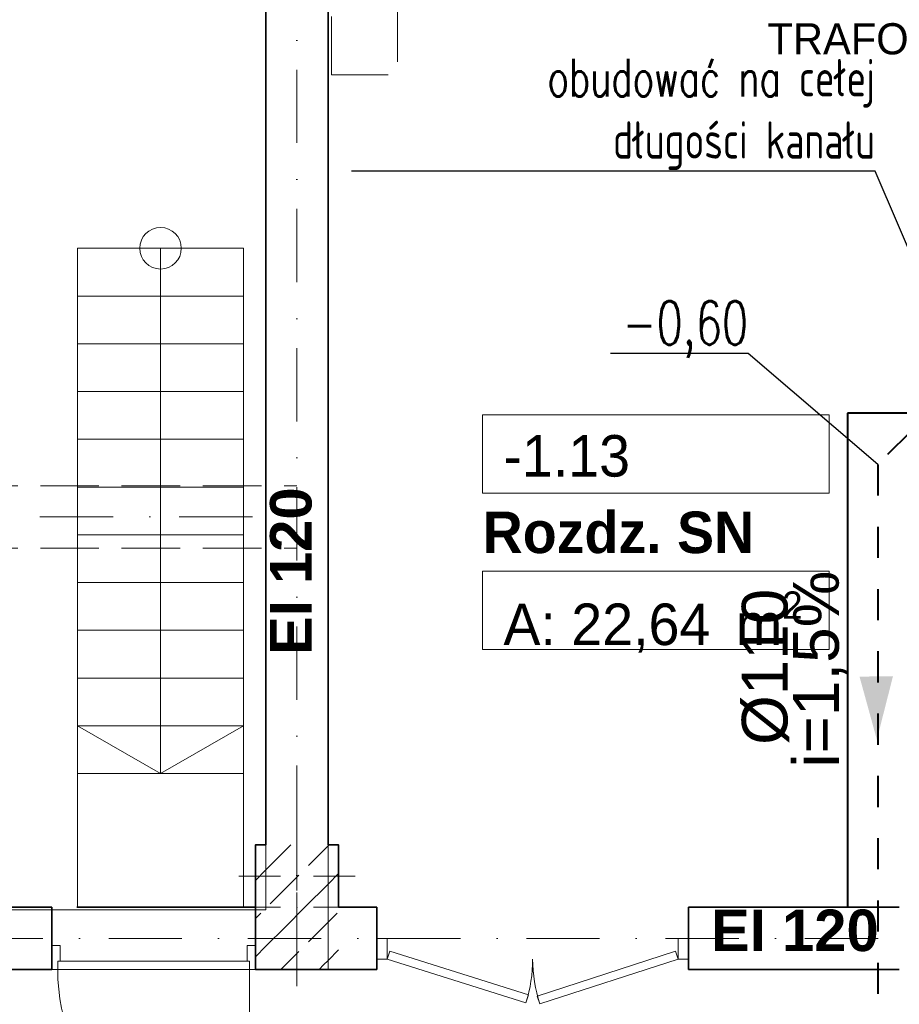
# Model space of a CAD drawing. Header units: millimetres. Extents: x -34676 to 172266, y 39940 to 476087.
# Tile 13 of 256: x -5830 to -1595, y 245973 to 250716. Entities that reach past the tile are written whole.
import ezdxf
from ezdxf import colors
from ezdxf.entities.mleader import LeaderData, LeaderLine
from ezdxf.lldxf.tags import DXFTag
from ezdxf.math import Vec2, Vec3

# ---------------------------------------------------------------- set-up
doc = ezdxf.new("R2010")
doc.units = ezdxf.units.MM
doc.header["$MEASUREMENT"] = 0
for name, pattern in [('DASHED', [2, 1, -1]), ('Krawędzie ukryte', [3.912222, 2.822222, -1.09]), ('Kropki i Kreski', [6.702778, 3.527778, -1.763889, 0, -1.411111])]:
    doc.linetypes.add(name, pattern=pattern)
for name, color, linetype in [('#IS_opisy', 7, 'Continuous'), ('#podkład', 252, 'Continuous'), ('- strefy pomieszczeń', 7, 'Continuous'), ('Drzwi Archicad', 7, 'Continuous'), ('IS_Text_Pion_Wodociag', 7, 'Continuous'), ('Konstrukcja - Belki', 7, 'Continuous'), ('Konstrukcja - Schody', 7, 'Continuous'), ('Konstrukcja - Siatka mod', 7, 'Continuous'), ('Konstrukcja - Stropy', 7, 'Continuous'), ('Konstrukcja - Słupy', 7, 'Continuous'), ('Konstrukcja - Ściany nośne wew..P', 7, 'Continuous'), ('Opisy - Tekst', 7, 'Continuous'), ('WEZLY', 7, 'Continuous'), ('z JAN', 7, 'Continuous')]:
    doc.layers.add(name, color=color, linetype=linetype)
doc.layers.add('#ks', color=34, linetype='Continuous', lineweight=30)
doc.styles.get("Standard").update_dxf_attribs({"font": 'arial.ttf'})
doc.styles.add('STYL_AUTOMATYCZNY_6', font='txt')
doc.styles.add('STYL_AUTOMATYCZNY_7', font='txt')
doc.styles.add('STYL_AUTOMATYCZNY_9', font='txt')
tags = doc.linetypes.add('SOLID', pattern=[10, 10, 0]).pattern_tags.tags
tags[6:7] = [DXFTag(74, 4), DXFTag(75, 0), DXFTag(340, '0'), DXFTag(46, 0.0), DXFTag(50, 0.0), DXFTag(44, 0.0), DXFTag(45, 0.0)]
tags[4:5] = [DXFTag(74, 4), DXFTag(75, 0), DXFTag(340, '0'), DXFTag(46, 0.0), DXFTag(50, 0.0), DXFTag(44, 0.0), DXFTag(45, 0.0)]
pattern_1 = [(45, (-208051.03, 747718.2), (-183.84776, 183.84776), []), (45, (-208142.95, 747810.13), (-183.84776, 183.84776), [195, -65])]

# ---------------------------------------------------------------- blocks, each defined once
blk = doc.blocks.new('SDFGHB')
at = {"layer": 'Konstrukcja - Słupy', "linetype": 'Continuous', "lineweight": 25}
h = blk.add_hatch(dxfattribs=at)
h.set_pattern_fill('Beton_zbrojony_0001', color=252, style=0, pattern_type=2)
h.set_pattern_definition(pattern_1)
h.paths.add_polyline_path([(40377.6, 466740.5), (40327.6, 466740.5), (40327.6, 466440.5), (40377.6, 466440.5)])
h = blk.add_hatch(dxfattribs=at)
h.set_pattern_fill('Beton_zbrojony_0001', color=252, style=0, pattern_type=2)
h.set_pattern_definition(pattern_1)
h.paths.add_polyline_path([(40377.6, 466740.5), (40327.6, 466740.5), (40327.6, 466440.5), (40377.6, 466440.5)])
h = blk.add_hatch(dxfattribs=at)
h.set_pattern_fill('Beton_zbrojony_0001', color=252, style=0, pattern_type=2)
h.set_pattern_definition(pattern_1)
h.paths.add_polyline_path([(40377.6, 466440.5), (40677.6, 466440.5), (40677.6, 466740.5), (40377.6, 466740.5)])
h = blk.add_hatch(dxfattribs=at)
h.set_pattern_fill('Beton_zbrojony_0001', color=252, style=0, pattern_type=2)
h.set_pattern_definition(pattern_1)
h.paths.add_polyline_path([(40377.6, 466440.5), (40677.6, 466440.5), (40677.6, 466740.5), (40377.6, 466740.5)])
h = blk.add_hatch(dxfattribs=at)
h.set_pattern_fill('Beton_zbrojony_0001', color=252, style=0, pattern_type=2)
h.set_pattern_definition(pattern_1)
h.paths.add_polyline_path([(40727.6, 466740.5), (40677.6, 466740.5), (40677.6, 466440.5), (40727.6, 466440.5)])
h = blk.add_hatch(dxfattribs=at)
h.set_pattern_fill('Beton_zbrojony_0001', color=252, style=0, pattern_type=2)
h.set_pattern_definition(pattern_1)
h.paths.add_polyline_path([(40677.6, 466440.5), (40727.6, 466440.5), (40727.6, 466740.5), (40677.6, 466740.5)])
h = blk.add_hatch(dxfattribs=at)
h.set_pattern_fill('Beton_zbrojony_0001', color=252, style=0, pattern_type=2)
h.set_pattern_definition(pattern_1)
h.paths.add_polyline_path([(40377.6, 466440.5), (40327.6, 466440.5), (40327.6, 466140.5), (40377.6, 466140.5)])
h = blk.add_hatch(dxfattribs=at)
h.set_pattern_fill('Beton_zbrojony_0001', color=252, style=0, pattern_type=2)
h.set_pattern_definition(pattern_1)
h.paths.add_polyline_path([(40677.6, 466440.5), (40377.6, 466440.5), (40677.5, 466140.5), (40677.6, 466140.5)])
h = blk.add_hatch(dxfattribs=at)
h.set_pattern_fill('Beton_zbrojony_0001', color=252, style=0, pattern_type=2)
h.set_pattern_definition(pattern_1)
h.paths.add_polyline_path([(40677.5, 466140.5), (40377.6, 466440.5), (40377.6, 466140.5)])
h = blk.add_hatch(dxfattribs=at)
h.set_pattern_fill('Beton_zbrojony_0001', color=252, style=0, pattern_type=2)
h.set_pattern_definition(pattern_1)
h.paths.add_polyline_path([(40677.6, 466440.5), (40677.6, 466140.5), (40727.6, 466140.5), (40727.6, 466440.5)])
at = {"layer": '- strefy pomieszczeń', "color": 252, "linetype": 'Continuous', "lineweight": 13, "ltscale": 100}
for p, q in [((41421.5, 468811.3), (43090.6, 468811.3)), ((41421.5, 468434.8), (41421.5, 468811.3)), ((43090.6, 468811.3), (43090.6, 468434.8)), ((43090.6, 468434.8), (41421.5, 468434.8)), ((41421.5, 468058.4), (43090.6, 468058.4)), ((41421.5, 467681.9), (41421.5, 468058.4)), ((43090.6, 468058.4), (43090.6, 467681.9)), ((43090.6, 467681.9), (41421.5, 467681.9))]:
    blk.add_line(p, q, dxfattribs=at)
at = {"color": 252, "linetype": 'Continuous', "lineweight": 35, "ltscale": 100, "flags": 128}
for points in [[(40327.6, 466440.5), (39468.4, 466440.5)], [(40327.6, 466140.5), (40327.6, 466440.5)]]:
    blk.add_lwpolyline(points, dxfattribs=at)
at = {"layer": 'Drzwi Archicad', "color": 252, "linetype": 'Continuous', "lineweight": 35, "ltscale": 100}
for p, q in [((39347.6, 466255.5), (39347.6, 466440.5)), ((40327.6, 466255.5), (40327.6, 466440.5)), ((39347.6, 466140.5), (39347.6, 466255.5)), ((39347.6, 466140.5), (39347.6, 466255.5)), ((40327.6, 466140.5), (40327.6, 466255.5)), ((40327.6, 466140.5), (40327.6, 466255.5))]:
    blk.add_line(p, q, dxfattribs=at)
at = {"layer": 'Drzwi Archicad', "color": 252, "linetype": 'Continuous', "lineweight": 13, "ltscale": 100}
for p, q in [((40912.3, 466290.5), (40962.3, 466290.5)), ((40962.3, 466290.5), (40962.3, 466190.5)), ((42412.3, 466290.5), (42362.3, 466290.5)), ((42362.3, 466290.5), (42362.3, 466190.5)), ((39347.6, 466140.5), (39347.6, 466255.5)), ((39347.6, 466255.5), (39387.6, 466255.5)), ((39387.6, 466255.5), (39387.6, 466180.5)), ((40287.6, 466180.5), (40287.6, 466255.5)), ((40287.6, 466255.5), (40327.6, 466255.5)), ((40327.6, 466255.5), (40327.6, 466140.5)), ((40974.4, 466228.6), (40962.3, 466190.5)), ((41642, 466018.4), (40974.4, 466228.6)), ((41684.2, 466012.4), (42350, 466228.5)), ((42350, 466228.5), (42362.3, 466190.5)), ((39387.6, 466180.5), (39375.6, 466180.5)), ((39375.6, 466180.5), (39375.6, 466140.5)), ((40299.6, 466180.5), (39375.6, 466180.5)), ((39375.6, 466180.5), (39375.6, 466140.5)), ((40299.6, 466180.5), (40287.6, 466180.5)), ((40299.6, 466140.5), (40299.6, 466180.5)), ((40299.6, 466140.5), (40299.6, 466180.5)), ((40912.3, 466190.5), (40962.3, 466190.5)), ((40962.3, 466190.5), (41630, 465980.2)), ((42362.3, 466190.5), (41696.5, 465974.4)), ((42412.3, 466190.5), (42362.3, 466190.5)), ((39375.6, 466140.5), (39347.6, 466140.5)), ((39375.6, 466140.5), (40299.6, 466140.5)), ((40299.6, 466140.5), (40299.6, 465216.5)), ((40327.6, 466140.5), (40299.6, 466140.5)), ((41630, 465980.2), (41642, 466018.4)), ((41696.5, 465974.4), (41684.2, 466012.4))]:
    blk.add_line(p, q, dxfattribs=at)
for centre, radius, start, end in [((40962.3, 466190.5), 700, 342.5203, 0), ((42362.3, 466190.5), 700, 180, 197.9801), ((40299.6, 466140.5), 924, 180, 270)]:
    blk.add_arc(centre, radius, start, end, dxfattribs=at)
at = {"layer": 'Konstrukcja - Belki', "color": 252, "linetype": 'Krawędzie ukryte', "lineweight": 13, "ltscale": 100}
for p, q in [((34597.4, 468470.5), (40527.6, 468470.5)), ((40527.6, 468170.5), (40527.6, 468470.5)), ((34597.4, 468170.5), (40527.6, 468170.5))]:
    blk.add_line(p, q, dxfattribs=at)
at = {"layer": 'Konstrukcja - Belki', "color": 252, "linetype": 'Kropki i Kreski', "lineweight": 13, "ltscale": 100}
blk.add_line((34597.4, 468320.5), (40527.6, 468320.5), dxfattribs=at)
at = {"layer": 'Konstrukcja - Schody', "color": 252, "linetype": 'Continuous', "lineweight": 13, "ltscale": 100}
for p, q in [((39470.7, 469614.3), (39470.7, 467084.3)), ((40270.7, 469614.3), (39470.7, 469614.3)), ((40270.7, 469614.3), (39470.7, 469614.3)), ((39870.7, 469614.3), (39870.7, 467084.3)), ((40270.7, 469614.3), (40270.7, 467084.3)), ((40270.7, 469384.3), (39470.7, 469384.3)), ((40270.7, 469154.3), (39470.7, 469154.3)), ((40270.7, 468924.3), (39470.7, 468924.3)), ((40270.7, 468694.3), (39470.7, 468694.3)), ((40270.7, 468464.3), (39470.7, 468464.3)), ((40270.7, 468234.3), (39470.7, 468234.3)), ((40270.7, 468004.3), (39470.7, 468004.3)), ((40270.7, 467774.3), (39470.7, 467774.3)), ((40270.7, 467544.3), (39470.7, 467544.3)), ((40270.7, 467314.3), (39470.7, 467314.3)), ((39870.7, 467084.3), (39470.7, 467314.3)), ((39870.7, 467084.3), (40270.7, 467314.3)), ((40270.7, 467084.3), (39470.7, 467084.3)), ((40270.7, 467084.3), (39470.7, 467084.3))]:
    blk.add_line(p, q, dxfattribs=at)
blk.add_circle((39870.7, 469614.3), 100, dxfattribs=at)
at = {"layer": 'Konstrukcja - Siatka mod', "color": 252, "linetype": 'Kropki i Kreski', "lineweight": 13, "ltscale": 100}
for p, q in [((40527.6, 474496.4), (40527.6, 457531.6)), ((20180, 466290.5), (49624.6, 466290.5))]:
    blk.add_line(p, q, dxfattribs=at)
at = {"layer": 'Konstrukcja - Stropy', "color": 252, "linetype": 'Continuous', "lineweight": 13, "ltscale": 100, "flags": 128}
for points in [[(40677.6, 471821), (20507.6, 471821), (20507.6, 466151.8), (22777.6, 466151.8), (22777.6, 463958.8), (31597.6, 463958.8), (31597.6, 466140.5), (40677.6, 466140.5)], [(22777.6, 458509.7), (34592.6, 458509.7), (34592.6, 463961.5), (37297.6, 463961.5), (37297.6, 458509.7), (49718.3, 458509.7), (49718.3, 471788.6), (40377.6, 471788.6), (40377.6, 466428.5), (30297.6, 466428.5), (30297.6, 467849.4), (22777.6, 467849.4)]]:
    blk.add_lwpolyline(points, close=True, dxfattribs=at)
at = {"layer": 'Konstrukcja - Słupy', "color": 252, "linetype": 'Continuous', "lineweight": 13, "ltscale": 100}
for p, q in [((40527.6, 466520.5), (40527.6, 466820.5)), ((40447.6, 466440.5), (40247.6, 466440.5)), ((40607.6, 466440.5), (40807.6, 466440.5)), ((40527.6, 466360.5), (40527.6, 466060.5))]:
    blk.add_line(p, q, dxfattribs=at)
at = {"layer": 'Konstrukcja - Słupy', "color": 252, "linetype": 'Continuous', "lineweight": 0, "ltscale": 100}
for p, q in [((40527.6, 466670.5), (40527.6, 466820.5)), ((40447.6, 466590.5), (40247.6, 466590.5)), ((40607.6, 466590.5), (40807.6, 466590.5)), ((40527.6, 466510.5), (40527.6, 466360.5))]:
    blk.add_line(p, q, dxfattribs=at)
at = {"layer": 'Konstrukcja - Słupy', "color": 252, "linetype": 'Continuous', "lineweight": 13, "ltscale": 100, "flags": 128}
for points in [[(40377.6, 466740.5), (40327.6, 466740.5), (40327.6, 466440.5)], [(40727.6, 466440.5), (40727.6, 466740.5), (40677.6, 466740.5)]]:
    blk.add_lwpolyline(points, dxfattribs=at)
at = {"layer": 'Konstrukcja - Słupy', "color": 252, "linetype": 'Continuous', "lineweight": 35, "ltscale": 100, "flags": 128}
for points in [[(40377.6, 466740.5), (40327.6, 466740.5), (40327.6, 466440.5)], [(40727.6, 466440.5), (40727.6, 466740.5), (40677.6, 466740.5)]]:
    blk.add_lwpolyline(points, dxfattribs=at)
at = {"layer": 'Konstrukcja - Słupy', "color": 252, "linetype": 'Continuous', "lineweight": 0, "ltscale": 100}
blk.add_point((40527.6, 466590.5), dxfattribs=at)
at = {"layer": 'Konstrukcja - Słupy', "color": 252, "linetype": 'Continuous', "lineweight": 13, "ltscale": 100}
blk.add_point((40527.6, 466440.5), dxfattribs=at)
at = {"layer": 'Konstrukcja - Ściany nośne wew..P', "color": 252, "linetype": 'Continuous', "lineweight": 35, "ltscale": 100}
for p, q in [((39347.6, 466255.5), (39347.6, 466440.5)), ((40912.3, 466440.5), (40912.3, 466140.5)), ((42412.3, 466440.5), (42412.3, 466140.5)), ((39347.6, 466140.5), (39347.6, 466255.5))]:
    blk.add_line(p, q, dxfattribs=at)
at = {"layer": 'Konstrukcja - Ściany nośne wew..P', "color": 252, "linetype": 'Continuous', "lineweight": 35, "ltscale": 100, "flags": 128}
for points in [[(40377.6, 471090.5), (40377.6, 466740.5)], [(40677.6, 466740.5), (40677.6, 471090.5)], [(39347.6, 466440.5), (36829.3, 466440.5)], [(40912.3, 466440.5), (40727.6, 466440.5)], [(43427.6, 466440.5), (42412.3, 466440.5)], [(37597.6, 466140.5), (39347.6, 466140.5)], [(40327.6, 466140.5), (40377.6, 466140.5)], [(40677.6, 466140.5), (40377.6, 466140.5)], [(40677.6, 466140.5), (40912.3, 466140.5)], [(42412.3, 466140.5), (43427.6, 466140.5)]]:
    blk.add_lwpolyline(points, dxfattribs=at)
at = {"layer": 'z JAN', "color": 252, "linetype": 'Krawędzie ukryte', "lineweight": 13, "ltscale": 100, "flags": 128}
blk.add_lwpolyline([(40694, 470448.8), (40694, 472223.3), (41011.7, 472223.3), (41011.7, 470448.8)], close=True, dxfattribs=at)
at = {"layer": 'z JAN', "color": 252, "linetype": 'Continuous', "lineweight": 13, "ltscale": 100, "flags": 128}
blk.add_lwpolyline([(39470.7, 467084.3), (40270.7, 467084.3), (40270.7, 466440.5), (39470.7, 466440.5)], close=True, dxfattribs=at)
at = {"layer": '- strefy pomieszczeń', "color": 252, "linetype": 'Continuous', "lineweight": 13, "char_height": 200, "attachment_point": 1}
for s, insert, style in [('\\A1;{\\pql;\\pt0,500;\\fGeneva CE|b0|i0|c0|p0;\\W1.000000;-1.13\\fGeneva CE|b0|i0|c0|p0;\\W1.000000;\\A1{\\H.66x;\\S^  ;}\\fGeneva CE|b0|i0|c0|p0;\\W1.000000;\\fGeneva CE|b0|i0|c0|p0;\\W1.000000;\\A1{\\H.66x;\\S^  ;}}', (41521.5, 468714.4), 'STYL_AUTOMATYCZNY_6'), ('\\A1;{\\pql;\\pt0,500;\\fGeneva CE|b1|i0|c0|p0;\\W1.000000;Rozdz. SN\\fGeneva CE|b1|i0|c0|p0;\\W1.000000;\\A1{\\H.66x;\\S^  ;}\\fGeneva CE|b1|i0|c0|p0;\\W1.000000;\\fGeneva CE|b1|i0|c0|p0;\\W1.000000;\\A1{\\H.66x;\\S^  ;}}', (41421.5, 468345.9), 'STYL_AUTOMATYCZNY_9'), ('\\A1;{\\pql;\\pt0,500;\\fGeneva CE|b0|i0|c0|p0;\\W1.000000;A: 22,64\\fGeneva CE|b0|i0|c0|p0;\\W1.000000;\\A1{\\H.66x;\\S^  ;}\\fGeneva CE|b0|i0|c0|p0;\\W1.000000; m\\fGeneva CE|b0|i0|c0|p0;\\W1.000000;\\A1{\\H.66x;\\S2^  ;}}', (41521.5, 467961.4), 'STYL_AUTOMATYCZNY_6')]:
    blk.add_mtext(s, dxfattribs=dict(at, insert=insert, style=style))
at = {"color": 252, "linetype": 'Continuous', "lineweight": 13, "insert": (43517.2, 471198.4), "char_height": 150, "attachment_point": 2, "style": 'STYL_AUTOMATYCZNY_6'}
blk.add_mtext('\\A1;{\\pqc;\\fGeneva CE|b0|i0|c0|p0;\\W1.000000;\\P\\pqc;\\fGeneva CE|b0|i0|c0|p0;\\W1.000000;\\P\\pqc;\\fGeneva CE|b0|i0|c0|p0;\\W1.000000;TRAFOSTACJA\\P\\pqc;\\fGeneva CE|b0|i0|c0|p0;\\W1.000000;\\P\\pqc;\\fGeneva CE|b0|i0|c0|p0;\\W1.000000;\\P\\pqc;\\fGeneva CE|b0|i0|c0|p0;\\W1.000000;}', dxfattribs=at)
at = {"layer": 'Opisy - Tekst', "color": 252, "linetype": 'Continuous', "lineweight": 13, "insert": (40397.8, 467655), "char_height": 200, "attachment_point": 1, "rotation": 90, "style": 'STYL_AUTOMATYCZNY_7'}
blk.add_mtext('\\A1;{\\pql;\\fHelvetica|b1|i0|c238|p0;\\W1.000000;EI 120}', dxfattribs=at)
at = {"layer": 'Opisy - Tekst', "color": 252, "linetype": 'Continuous', "lineweight": 13, "insert": (42520.9, 466429), "char_height": 200, "attachment_point": 1, "style": 'STYL_AUTOMATYCZNY_7'}
blk.add_mtext('\\A1;{\\pql;\\fHelvetica|b1|i0|c238|p0;\\W1.000000;EI 120}', dxfattribs=at)

msp = doc.modelspace()

# ---------------------------------------------------------------- linework, layer by layer
at = {"layer": '#ks', "color": 7, "lineweight": 40}
for p, q in [((-1844.6, 248820.8), (-1844.6, 246440.8)), ((1495.4, 248820.8), (-1844.6, 248820.8))]:
    msp.add_line(p, q, dxfattribs=at)
at = {"layer": '#ks', "color": 34, "linetype": 'DASHED', "lineweight": 40, "ltscale": 150}
for p, q in [((-1544.6, 248727.1), (-1698.4, 248573.3)), ((-1698.4, 248573.3), (-1698.4, 243505.9))]:
    msp.add_line(p, q, dxfattribs=at)
at = {"layer": 'WEZLY', "color": 34, "lineweight": 40}
msp.add_solid([(-1786.1, 247551.6), (-1625, 247553.1), (-1702.6, 247248)], dxfattribs=at)

# ---------------------------------------------------------------- block references
at = {"layer": '#podkład'}
msp.add_blockref('SDFGHB', (-45022.1, -219999.6), dxfattribs=at)

# ---------------------------------------------------------------- texts
at = {"layer": 'IS_Text_Pion_Wodociag', "color": 7, "linetype": 'SOLID', "lineweight": 18, "ltscale": 10, "char_height": 220, "attachment_point": 8, "rotation": 90}
for s, insert in [('i=1,5%', (-1844.7, 247588)), ('%%C110', (-2124.5, 247598.5))]:
    msp.add_mtext(s, dxfattribs=dict(at, insert=insert))

# ---------------------------------------------------------------- leaders
at = {"layer": '#IS_opisy', "color": 7, "lineweight": 13}
ml = msp.add_multileader_mtext('Standard', dxfattribs=at)
ml.set_content('\\Fromans|c238;\\W0.7;\\A1;obudować na cełej \\Pdługości kanału ', color=7)
ml.set_leader_properties()
ml.build(insert=Vec2(0, 0))
ml.multileader.update_dxf_attribs({"text_left_attachment_type": 5, "text_right_attachment_type": 5, "dogleg_length": 0.36, "arrow_head_size": 0.18})
ctx = ml.context
ctx.base_point, ctx.char_height, ctx.arrow_head_size, ctx.landing_gap_size, ctx.plane_origin = Vec3(-3404, 250256.3), 180, 0.18, 0.09, Vec3(-717140.9, 667054.4)
ctx.left_attachment, ctx.right_attachment, ctx.text_align_type = 5, 5, 2
notes = []
notes.append((ctx, [(0, (1, 1, 0), (-1711.5, 249986.3), (-1, 0), 0.36, [(0, [(-1207.7, 248811.7)], 0, [])])]))
ctx.mtext.insert, ctx.mtext.alignment = Vec3(-1711.9, 250526.3), 3
ml = msp.add_multileader_mtext('Standard', dxfattribs=at)
ml.set_content('\\Fromans|c238;\\W0.7;\\A1;-0,60', color=7)
ml.set_leader_properties()
ml.build(insert=Vec2(0, 0))
ml.multileader.update_dxf_attribs({"text_left_attachment_type": 5, "text_right_attachment_type": 5, "dogleg_length": 0.36, "arrow_head_size": 0.18})
ctx = ml.context
ctx.base_point, ctx.char_height, ctx.arrow_head_size, ctx.landing_gap_size, ctx.plane_origin = Vec3(-2945.5, 249108.2), 210, 0.18, 0.09, Vec3(-717152.6, 667531)
ctx.left_attachment, ctx.right_attachment, ctx.text_align_type = 5, 5, 2
notes.append((ctx, [(0, (1, 1, 0), (-2322, 249108.2), (-1, 0), 0.36, [(0, [(-1698.4, 248573.3)], 0, [])])]))
ctx.mtext.insert, ctx.mtext.alignment = Vec3(-2322.5, 249360.2), 3
for ctx, leaders in notes:
    for number, flags, end, landing, length, lines in leaders:
        leader = LeaderData()
        leader.index, (leader.has_last_leader_line, leader.has_dogleg_vector, leader.attachment_direction) = number, flags
        leader.last_leader_point, leader.dogleg_vector, leader.dogleg_length = Vec3(end), Vec3(landing), length
        for number, points, colour, breaks in lines:
            line = LeaderLine()
            line.index, line.vertices, line.color, line.breaks = number, Vec3.list(points), colors.encode_raw_color(colour), breaks
            leader.lines.append(line)
        ctx.leaders.append(leader)

doc.saveas('drawing.dxf')
